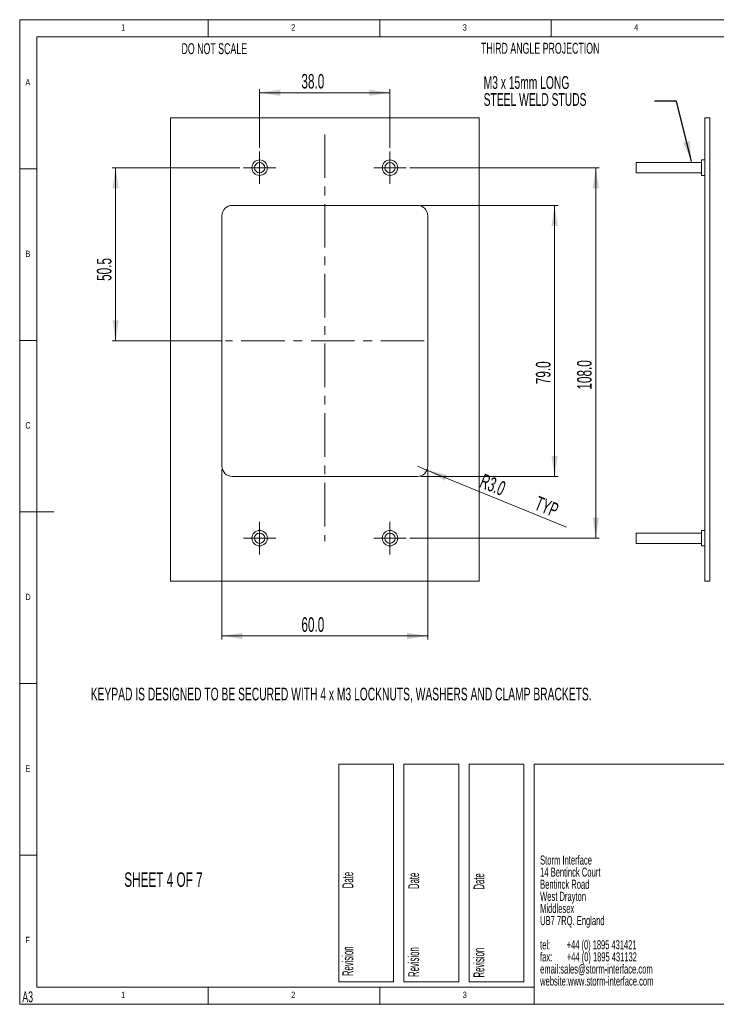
# Paper-space layout 'Sheet4' of a CAD drawing. Header units: millimetres. Extents: x 5 to 415, y 5 to 292.
# Tile 1 of 9: x 5 to 208, y 5 to 292. Entities that reach past the tile are written whole.
import ezdxf

# ---------------------------------------------------------------- set-up
doc = ezdxf.new("R2010")
doc.units = ezdxf.units.MM
doc.linetypes.add('CENTERX2', pattern=[20.32, 12.7, -2.54, 2.54, -2.54])
doc.styles.add('SLDTEXTSTYLE0', font='TXT', dxfattribs={"width": 0.605})
doc.styles.add('SLDTEXTSTYLE1', font='TXT', dxfattribs={"width": 0.75})
doc.styles.add('SLDTEXTSTYLE2', font='TXT', dxfattribs={"width": 0.567742})
doc.styles.add('SLDTEXTSTYLE3', font='TXT', dxfattribs={"width": 0.57})
doc.styles.add('SLDTEXTSTYLE4', font='TXT', dxfattribs={"width": 0.532308})
doc.dimstyles.new('SLDDIMSTYLE0', dxfattribs={"dimtxt": 4.10931, "dimasz": 6, "dimexe": 0, "dimexo": 0.0625, "dimgap": 1.027327, "dimtad": 1, "dimdec": 1, "dimrnd": 1e-09, "dimzin": 4, "dimdsep": 46, "dimtxsty": 'SLDTEXTSTYLE0', "dimsah": 1, "dimcen": 0.09, "dimadec": 0, "dimazin": 1, "dimtfac": 1, "dimtdec": 1, "dimtofl": 0, "dimtmove": 0, "dimatfit": 3, "dimfxl": 1, "dimfrac": 2, "dimtolj": 1, "dimtzin": 12, "dimarcsym": 0})
doc.dimstyles.new('SLDDIMSTYLE1', dxfattribs={"dimtxt": 4.10931, "dimasz": 6, "dimexe": 0, "dimexo": 0.0625, "dimgap": 1.027327, "dimtad": 1, "dimdec": 1, "dimrnd": 1e-09, "dimzin": 12, "dimdsep": 46, "dimtxsty": 'SLDTEXTSTYLE0', "dimsah": 1, "dimcen": 0.09, "dimadec": 0, "dimazin": 3, "dimtfac": 1, "dimtdec": 1, "dimtofl": 0, "dimtmove": 0, "dimatfit": 3, "dimfxl": 1, "dimfrac": 2, "dimtolj": 1, "dimtzin": 12, "dimarcsym": 0})
doc.dimstyles.new('SLDDIMSTYLE3', dxfattribs={"dimtxt": 4.10931, "dimasz": 6, "dimexe": 0, "dimexo": 0.0625, "dimgap": 1.027327, "dimtad": 1, "dimdec": 1, "dimrnd": 1e-09, "dimzin": 4, "dimdsep": 46, "dimtxsty": 'SLDTEXTSTYLE0', "dimsah": 1, "dimcen": 0, "dimadec": 0, "dimazin": 1, "dimtfac": 1, "dimtdec": 1, "dimtofl": 0, "dimtmove": 0, "dimatfit": 3, "dimfxl": 1, "dimfrac": 2, "dimtolj": 1, "dimtzin": 12, "dimarcsym": 0})
doc.dimstyles.new('SLDDIMSTYLE4', dxfattribs={"dimtxt": 0, "dimasz": 6, "dimexe": 0, "dimexo": 0.0625, "dimgap": 0, "dimtad": 0, "dimtih": 1, "dimtoh": 1, "dimdec": 0, "dimrnd": 1e-09, "dimzin": 0, "dimdsep": 46, "dimtxsty": 'Standard', "dimsah": 1, "dimcen": 0.09, "dimadec": 0, "dimazin": 0, "dimtfac": 6, "dimtdec": 0, "dimtofl": 0, "dimtmove": 0, "dimatfit": 3, "dimfxl": 1, "dimfrac": 2, "dimtolj": 1, "dimtzin": 0, "dimarcsym": 0})
doc.dimstyles.new('SLDDIMSTYLE6', dxfattribs={"dimtxt": 4.10931, "dimasz": 6, "dimexe": 0, "dimexo": 0.0625, "dimgap": 1.027327, "dimtad": 1, "dimdec": 1, "dimrnd": 1e-09, "dimzin": 4, "dimdsep": 46, "dimtxsty": 'SLDTEXTSTYLE0', "dimsah": 1, "dimcen": 0.09, "dimadec": 0, "dimazin": 1, "dimtfac": 1, "dimtofl": 0, "dimtmove": 0, "dimatfit": 3, "dimfxl": 1, "dimfrac": 2, "dimtolj": 1, "dimtzin": 12, "dimarcsym": 0})

# ---------------------------------------------------------------- blocks, each defined once
blk = doc.blocks.new('SW_NOTE_17')
at = {"color": 0, "linetype": 'Continuous', "lineweight": 0, "char_height": 3.7042, "attachment_point": 1, "style": 'SLDTEXTSTYLE0'}
for s, insert in [('M3 x 15mm LONG', (-49.84, 7.27)), ('STEEL WELD STUDS', (-49.84, 2.33))]:
    blk.add_mtext(s, dxfattribs=dict(at, insert=insert))
blk = doc.blocks.new('SW_NOTE_19')
at = {"color": 0, "linetype": 'Continuous', "lineweight": 0, "attachment_point": 1}
for s, insert, char_height, style in [('Storm Interface', (0, 3.4), 2.6458, 'SLDTEXTSTYLE0'), ('14 Bentinck Court', (0, -0.13), 2.6458, 'SLDTEXTSTYLE0'), ('Bentinck Road', (0, -3.66), 2.6458, 'SLDTEXTSTYLE0'), ('West Drayton', (0, -7.18), 2.6458, 'SLDTEXTSTYLE0'), ('Middlesex', (0, -10.71), 2.646, 'SLDTEXTSTYLE0'), ('UB7 7RQ. England', (0, -14.24), 2.6458, 'SLDTEXTSTYLE0'), ('tel:        +44 (0) 1895 431421', (0, -21.29), 2.6458, 'SLDTEXTSTYLE2'), ('fax:       +44 (0) 1895 431132', (0, -24.82), 2.6458, 'SLDTEXTSTYLE3'), ('email:sales@storm-interface.com', (0, -28.35), 2.6458, 'SLDTEXTSTYLE0'), ('website:www.storm-interface.com', (0, -31.88), 2.6458, 'SLDTEXTSTYLE0')]:
    blk.add_mtext(s, dxfattribs=dict(at, insert=insert, char_height=char_height, style=style))
blk = doc.blocks.new('_D_10')
at = {"color": 7, "linetype": 'Continuous', "lineweight": 0}
for p, q in [((74.96, 254.61), (74.96, 271.71)), ((74.96, 270.71), (112.96, 270.71)), ((112.96, 254.61), (112.96, 271.71))]:
    blk.add_line(p, q, dxfattribs=at)
for points in [[(74.96, 270.71), (80.96, 269.81), (80.96, 271.61)], [(112.96, 270.71), (106.96, 271.61), (106.96, 269.81)]]:
    blk.add_solid(points, dxfattribs=at)
at = {"color": 7, "linetype": 'Continuous', "lineweight": 0, "insert": (87.14, 276.17, -9.15), "char_height": 4.233, "attachment_point": 1, "style": 'SLDTEXTSTYLE0'}
blk.add_mtext('38.0', dxfattribs=at)
blk = doc.blocks.new('_D_11')
at = {"color": 7, "linetype": 'Continuous', "lineweight": 0}
for p, q in [((63.96, 160.86), (63.96, 111.36)), ((123.96, 160.86), (123.96, 111.36)), ((63.96, 112.36), (123.96, 112.36))]:
    blk.add_line(p, q, dxfattribs=at)
for points in [[(63.96, 112.36), (69.96, 111.46), (69.96, 113.26)], [(123.96, 112.36), (117.96, 113.26), (117.96, 111.46)]]:
    blk.add_solid(points, dxfattribs=at)
at = {"color": 7, "linetype": 'Continuous', "lineweight": 0, "insert": (87.14, 117.81, -9.15), "char_height": 4.233, "attachment_point": 1, "style": 'SLDTEXTSTYLE0'}
blk.add_mtext('60.0', dxfattribs=at)
blk = doc.blocks.new('_D_12')
at = {"color": 7, "linetype": 'Continuous', "lineweight": 0}
for q in [(120.96, 161.86), (164.45, 144.07)]:
    blk.add_line((123.74, 160.72), q, dxfattribs=at)
blk.add_solid([(123.74, 160.72), (128.95, 157.62), (129.63, 159.28)], dxfattribs=at)
at = {"color": 7, "linetype": 'Continuous', "lineweight": 0, "char_height": 4.233, "attachment_point": 1, "rotation": 337.7521, "style": 'SLDTEXTSTYLE0'}
for s, insert in [('R3.0', (140.39, 159.79, -9.15)), ('TYP', (156.37, 153.25, -9.15))]:
    blk.add_mtext(s, dxfattribs=dict(at, insert=insert))
blk = doc.blocks.new('_D_13')
at = {"color": 7, "linetype": 'Continuous', "lineweight": 0}
for p, q in [((118.71, 248.86), (173.96, 248.86)), ((172.96, 248.86), (172.96, 140.86)), ((118.71, 140.86), (173.96, 140.86))]:
    blk.add_line(p, q, dxfattribs=at)
for points in [[(172.96, 248.86), (172.06, 242.86), (173.86, 242.86)], [(172.96, 140.86), (173.86, 146.86), (172.06, 146.86)]]:
    blk.add_solid(points, dxfattribs=at)
at = {"color": 7, "linetype": 'Continuous', "lineweight": 0, "insert": (167.51, 184.18, -9.15), "char_height": 4.233, "attachment_point": 1, "rotation": 90, "style": 'SLDTEXTSTYLE0'}
blk.add_mtext('108.0', dxfattribs=at)
blk = doc.blocks.new('_D_14')
at = {"color": 7, "linetype": 'Continuous', "lineweight": 0}
for p, q in [((69.21, 248.86), (31.96, 248.86)), ((32.96, 248.86), (32.96, 198.36)), ((63.96, 198.36), (31.96, 198.36))]:
    blk.add_line(p, q, dxfattribs=at)
for points in [[(32.96, 248.86), (32.06, 242.86), (33.86, 242.86)], [(32.96, 198.36), (33.86, 204.36), (32.06, 204.36)]]:
    blk.add_solid(points, dxfattribs=at)
at = {"color": 7, "linetype": 'Continuous', "lineweight": 0, "insert": (27.51, 215.86, -9.15), "char_height": 4.233, "attachment_point": 1, "rotation": 90, "style": 'SLDTEXTSTYLE0'}
blk.add_mtext('50.5', dxfattribs=at)
blk = doc.blocks.new('_D_15')
at = {"color": 7, "linetype": 'Continuous', "lineweight": 0}
for p, q in [((121.96, 237.86), (161.96, 237.86)), ((160.96, 237.86), (160.96, 158.86)), ((121.96, 158.86), (161.96, 158.86))]:
    blk.add_line(p, q, dxfattribs=at)
for points in [[(160.96, 237.86), (160.06, 231.86), (161.86, 231.86)], [(160.96, 158.86), (161.86, 164.86), (160.06, 164.86)]]:
    blk.add_solid(points, dxfattribs=at)
at = {"color": 7, "linetype": 'Continuous', "lineweight": 0, "insert": (155.51, 185.75, -9.15), "char_height": 4.233, "attachment_point": 1, "rotation": 90, "style": 'SLDTEXTSTYLE0'}
blk.add_mtext('79.0', dxfattribs=at)
blk = doc.blocks.new('SW_CENTERMARKSYMBOL_4')
at = {"color": 0, "linetype": 'Continuous', "lineweight": 0}
for p, q in [((0, 2.5), (0, 4.75)), ((-2.5, 0), (-4.75, 0)), ((0, 0), (-2.5, 0)), ((0, 0), (0, 2.5)), ((0, 0), (0, -2.5)), ((0, 0), (2.5, 0)), ((2.5, 0), (4.75, 0)), ((0, -2.5), (0, -4.75))]:
    blk.add_line(p, q, dxfattribs=at)
blk = doc.blocks.new('SW_CENTERMARKSYMBOL_5')
at = {"color": 0, "linetype": 'Continuous', "lineweight": 0}
for p, q in [((0, 2.5), (0, 4.75)), ((-2.5, 0), (-4.75, 0)), ((0, 0), (-2.5, 0)), ((0, 0), (0, 2.5)), ((0, 0), (0, -2.5)), ((0, 0), (2.5, 0)), ((2.5, 0), (4.75, 0)), ((0, -2.5), (0, -4.75))]:
    blk.add_line(p, q, dxfattribs=at)
blk = doc.blocks.new('SW_CENTERMARKSYMBOL_6')
at = {"color": 0, "linetype": 'Continuous', "lineweight": 0}
for p, q in [((0, 2.5), (0, 4.75)), ((-2.5, 0), (-4.75, 0)), ((0, 0), (-2.5, 0)), ((0, 0), (0, 2.5)), ((0, 0), (0, -2.5)), ((0, 0), (2.5, 0)), ((2.5, 0), (4.75, 0)), ((0, -2.5), (0, -4.75))]:
    blk.add_line(p, q, dxfattribs=at)
blk = doc.blocks.new('SW_CENTERMARKSYMBOL_7')
at = {"color": 0, "linetype": 'Continuous', "lineweight": 0}
for p, q in [((0, 2.5), (0, 4.75)), ((-2.5, 0), (-4.75, 0)), ((0, 0), (-2.5, 0)), ((0, 0), (0, 2.5)), ((0, 0), (0, -2.5)), ((0, 0), (2.5, 0)), ((2.5, 0), (4.75, 0)), ((0, -2.5), (0, -4.75))]:
    blk.add_line(p, q, dxfattribs=at)

psp = doc.layouts.new('Sheet4')

# ---------------------------------------------------------------- linework, layer by layer
at = {"color": 7, "linetype": 'Continuous', "lineweight": 0}
for p, q in [((415, 292), (5, 292)), ((5, 292), (5, 5)), ((60, 287), (60, 292)), ((110, 292), (110, 287)), ((160, 287), (160, 292)), ((410, 287), (10, 287)), ((10, 287), (10, 10)), ((10, 248.5), (5, 248.5)), ((5, 198.5), (10, 198.5)), ((5, 148.5), (15, 148.5)), ((5, 98.5), (10, 98.5)), ((98, 75), (114, 75)), ((98, 75), (98, 11.5)), ((114, 75), (114, 11.5)), ((117, 75), (133, 75)), ((117, 75), (117, 11.5)), ((133, 75), (133, 11.5)), ((136, 75), (152, 75)), ((136, 75), (136, 11.5)), ((152, 75), (152, 11.5)), ((415, 75), (155, 75)), ((155, 75), (155, 5)), ((10, 48.5), (5, 48.5)), ((98, 11.5), (114, 11.5)), ((117, 11.5), (133, 11.5)), ((136, 11.5), (152, 11.5)), ((10, 10), (155, 10)), ((60, 5), (60, 10)), ((110, 10), (110, 5)), ((5, 5), (415, 5)), ((123.11, 5), (123.11, 5))]:
    psp.add_line(p, q, dxfattribs=at)
at = {"color": 7, "linetype": 'Continuous', "lineweight": 15}
for p, q in [((48.96, 128.36), (48.96, 263.36)), ((48.96, 263.36), (138.96, 263.36)), ((138.96, 263.36), (138.96, 128.36)), ((206.21, 263.36), (204.71, 263.36)), ((204.71, 263.36), (204.71, 128.36)), ((206.21, 263.36), (206.21, 128.36)), ((203.76, 250.36), (184.71, 250.36)), ((184.71, 248.86), (184.71, 250.36)), ((204.71, 251.11), (203.76, 251.11)), ((203.76, 248.86), (203.76, 251.11)), ((184.71, 247.36), (184.71, 248.86)), ((184.71, 247.36), (203.76, 247.36)), ((203.76, 246.61), (203.76, 248.86)), ((203.76, 246.61), (204.71, 246.61)), ((66.96, 237.86), (120.96, 237.86)), ((63.96, 161.86), (63.96, 234.86)), ((123.96, 234.86), (123.96, 161.86)), ((120.96, 158.86), (66.96, 158.86)), ((203.76, 142.36), (184.71, 142.36)), ((184.71, 140.86), (184.71, 142.36)), ((184.71, 139.36), (184.71, 140.86)), ((204.71, 143.11), (203.76, 143.11)), ((203.76, 140.86), (203.76, 143.11)), ((203.76, 138.61), (203.76, 140.86)), ((184.71, 139.36), (203.76, 139.36)), ((203.76, 138.61), (204.71, 138.61)), ((138.96, 128.36), (48.96, 128.36)), ((206.21, 128.36), (204.71, 128.36))]:
    psp.add_line(p, q, dxfattribs=at)
at = {"color": 7, "linetype": 'CENTERX2', "lineweight": 0}
for p, q in [((93.96, 258.58), (93.96, 139.97)), ((122.96, 198.36), (64.96, 198.36))]:
    psp.add_line(p, q, dxfattribs=at)
at = {"color": 7, "linetype": 'Continuous', "lineweight": 15}
for centre, radius in [((74.96, 248.86), 2.25), ((74.96, 248.86), 1.5), ((112.96, 248.86), 2.25), ((112.96, 248.86), 1.5), ((74.96, 140.86), 2.25), ((74.96, 140.86), 1.5), ((112.96, 140.86), 2.25), ((112.96, 140.86), 1.5)]:
    psp.add_circle(centre, radius, dxfattribs=at)
for centre, start, end in [((66.96, 234.86), 90, 180), ((120.96, 234.86), 0, 90), ((66.96, 161.86), 180, 270), ((120.96, 161.86), 270, 0)]:
    psp.add_arc(centre, 3, start, end, dxfattribs=at)

# ---------------------------------------------------------------- block references
at = {"color": 7, "linetype": 'Continuous', "lineweight": 0}
for name, p in [('SW_NOTE_17', (190.11, 268.26)), ('SW_CENTERMARKSYMBOL_4', (74.96, 248.86)), ('SW_CENTERMARKSYMBOL_5', (112.96, 248.86)), ('SW_CENTERMARKSYMBOL_6', (74.96, 140.86)), ('SW_CENTERMARKSYMBOL_7', (112.96, 140.86)), ('SW_NOTE_19', (156.73, 44.97))]:
    psp.add_blockref(name, p, dxfattribs=at)

# ---------------------------------------------------------------- texts
at = {"color": 7, "linetype": 'Continuous', "lineweight": 0, "attachment_point": 1}
for s, insert, char_height, style in [('1', (34.58, 290.67), 1.85, 'SLDTEXTSTYLE1'), ('2', (84.17, 290.67), 1.85, 'SLDTEXTSTYLE1'), ('3', (134.17, 290.67), 1.85, 'SLDTEXTSTYLE1'), ('4', (184.17, 290.67), 1.85, 'SLDTEXTSTYLE1'), ('DO NOT SCALE', (52.17, 285.14), 3.175, 'SLDTEXTSTYLE0'), ('THIRD ANGLE PROJECTION', (139.49, 285.26), 3.175, 'SLDTEXTSTYLE0'), ('A', (6.67, 274.67), 1.85, 'SLDTEXTSTYLE1'), ('B', (6.67, 224.67), 1.85, 'SLDTEXTSTYLE1'), ('C', (6.67, 174.67), 1.85, 'SLDTEXTSTYLE1'), ('D', (6.67, 124.67), 1.85, 'SLDTEXTSTYLE1'), ('KEYPAD IS DESIGNED TO BE SECURED WITH 4 x M3 LOCKNUTS, WASHERS AND CLAMP BRACKETS.', (25.71, 97.29), 3.7042, 'SLDTEXTSTYLE0'), ('E', (6.67, 74.67), 1.85, 'SLDTEXTSTYLE1'), ('SHEET 4 OF 7', (35.49, 43.47), 4.2333, 'SLDTEXTSTYLE0'), ('F', (6.67, 24.67), 1.85, 'SLDTEXTSTYLE1'), ('A3', (5.76, 8.76), 3.175, 'SLDTEXTSTYLE0'), ('1', (34.58, 8.67), 1.85, 'SLDTEXTSTYLE1'), ('2', (84.17, 8.67), 1.85, 'SLDTEXTSTYLE1'), ('3', (134.17, 8.67), 1.85, 'SLDTEXTSTYLE1')]:
    psp.add_mtext(s, dxfattribs=dict(at, insert=insert, char_height=char_height, style=style))
at = {"color": 7, "linetype": 'Continuous', "lineweight": 0, "char_height": 3.175, "attachment_point": 1, "rotation": 90, "style": 'SLDTEXTSTYLE4'}
for insert in [(99.08, 13.21), (118.28, 12.97), (137.31, 12.81)]:
    psp.add_mtext('Revision                           Date', dxfattribs=dict(at, insert=insert))

# ---------------------------------------------------------------- dimensions: what is measured, and where the dimension line sits
at = {"color": 7, "linetype": 'Continuous', "lineweight": 0}
for base, p1, p2, picture, middle in [((112.96, 270.71), (74.96, 253.61), (112.96, 253.61), '_D_10', (94.51, 270.71)), ((123.96, 112.36), (63.96, 161.86), (123.96, 161.86), '_D_11', (94.51, 112.36))]:
    dim = psp.add_linear_dim(base=base, p1=p1, p2=p2, dimstyle='SLDDIMSTYLE0', dxfattribs=at)
    dim.commit()
    dim.dimension.update_dxf_attribs({"geometry": picture, "text_midpoint": middle, "dimtype": 160})
for base, p1, p2, dimstyle, picture, middle in [((32.96, 198.36), (70.21, 248.86), (64.96, 198.36), 'SLDDIMSTYLE1', '_D_14', (32.96, 223.23)), ((172.96, 140.86), (117.71, 248.86), (117.71, 140.86), 'SLDDIMSTYLE0', '_D_13', (172.96, 193.11)), ((160.96, 158.86), (120.96, 237.86), (120.96, 158.86), 'SLDDIMSTYLE6', '_D_15', (160.96, 193.11))]:
    dim = psp.add_linear_dim(base=base, p1=p1, p2=p2, angle=90, dimstyle=dimstyle, dxfattribs=at)
    dim.commit()
    dim.dimension.update_dxf_attribs({"geometry": picture, "text_midpoint": middle, "dimtype": 160})
dim = psp.add_radius_dim(center=(120.96, 161.86), mpoint=(123.74, 160.72), text='<> TYP', dimstyle='SLDDIMSTYLE3', dxfattribs=at)
dim.commit()
dim.dimension.update_dxf_attribs({"geometry": '_D_12', "text_midpoint": (151.53, 149.35), "dimtype": 164})

# ---------------------------------------------------------------- leaders
psp.add_leader([(200.87, 250.62), (196.46, 268.26), (190.11, 268.26)], dimstyle='SLDDIMSTYLE4', dxfattribs=at)

doc.saveas('drawing.dxf')
